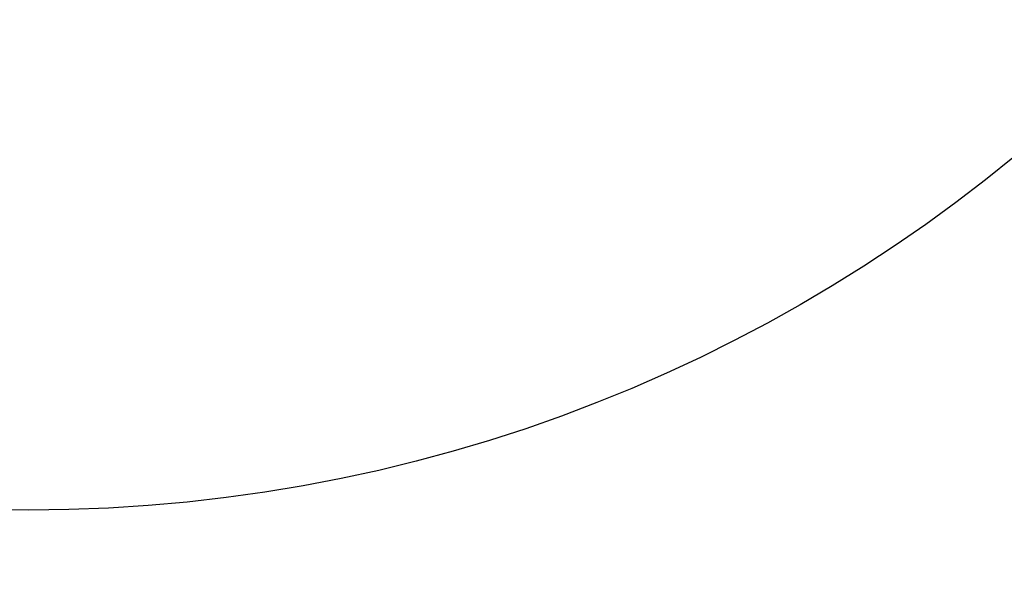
# Model space of a CAD drawing. Header units: millimetres. Extents: x 0 to 9512, y 0 to 6728.
# Tile 32 of 119: x 4870 to 5163, y 877 to 1044. Entities that reach past the tile are written whole.
import ezdxf

# ---------------------------------------------------------------- set-up
doc = ezdxf.new("R2010")
doc.units = ezdxf.units.MM
doc.header["$LTSCALE"] = 523.16
doc.layers.get('0').update_dxf_attribs({"linetype": 'CONTINUOUS'})
doc.layers.add('运动范围_DXF_DIMENSION', color=7, linetype='CONTINUOUS')
doc.styles.get("Standard").update_dxf_attribs({"font": 'txt', "width": 0.7})
doc.dimstyles.new('DIMSTYLE_18', dxfattribs={"dimtxt": 80, "dimasz": 48, "dimexe": 1, "dimexo": 0, "dimgap": 5, "dimtad": 0, "dimtih": 1, "dimtoh": 1, "dimdec": 1, "dimdsep": 46, "dimtxsty": 'Standard', "dimblk": '_FILLED', "dimblk1": '_FILLED', "dimblk2": '_FILLED', "dimcen": 0.09, "dimclrt": 5, "dimazin": 2, "dimtp": 0.5, "dimtm": 0.5, "dimtfac": 1, "dimtdec": 65535, "dimtofl": 0, "dimtmove": 0, "dimatfit": 3, "dimldrblk": '_FILLED', "dimfxl": 0, "dimtolj": 1, "dimarcsym": 0})

# ---------------------------------------------------------------- blocks, each defined once
blk = doc.blocks.new('*D31')
at = {"layer": '运动范围_DXF_DIMENSION', "color": 2, "linetype": 'Continuous', "transparency": 16777216}
for start, end in [(287.44548, 360), (193, 261.80631)]:
    blk.add_arc((4873.14, 1359.38), 660.06, start, end, dxfattribs=at)
for points in [[(5539.45, 1311.12), (5533.2, 1359.38), (5523.46, 1311.71)], [(4250.21, 1166.64), (4230, 1210.9), (4234.76, 1162.47)]]:
    blk.add_solid(points, dxfattribs=at)
blk = doc.blocks.new('_FILLED')
at = {"color": 0, "linetype": 'ByBlock'}
blk.add_solid([(0, 0), (-1, 0.1667), (-1, -0.1667)], dxfattribs=at)

msp = doc.modelspace()

# ---------------------------------------------------------------- linework, layer by layer
at = {"color": 2, "linetype": 'Continuous'}
msp.add_circle((4873.138, 1359.384), 460.97, dxfattribs=at)

# ---------------------------------------------------------------- dimensions: what is measured, and where the dimension line sits
at = {"layer": '运动范围_DXF_DIMENSION', "color": 2, "linetype": 'Continuous'}
dim = msp.add_angular_dim_2l(base=(4947.859, 703.568), line1=((4236.427, 1212.388), (4229.996, 1210.903)), line2=((5526.596, 1359.384), (5533.197, 1359.384)), dimstyle='DIMSTYLE_18', dxfattribs=at)
dim.commit()
dim.dimension.update_dxf_attribs({"geometry": '*D31', "text_midpoint": (4819.066, 661.369), "dimtype": 162})

doc.saveas('drawing.dxf')
